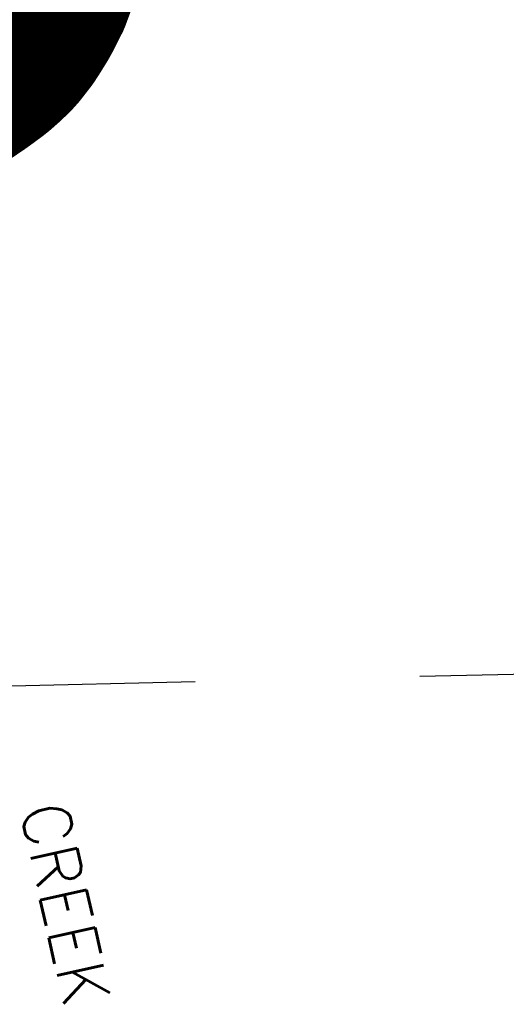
# Model space of a CAD drawing. Header units: feet. Extents: x 18803 to 104580, y -6601 to 116448.
# Tile 37 of 102: x 47401 to 50106, y 71683 to 77156. Entities that reach past the tile are written whole.
import ezdxf

# ---------------------------------------------------------------- set-up
doc = ezdxf.new("R2010")
doc.units = ezdxf.units.FT
doc.header["$LTSCALE"] = 100
doc.header["$MEASUREMENT"] = 0
doc.linetypes.add('DASHED', pattern=[0.75, 0.5, -0.25])
for name, color, linetype in [('ELPC BOLD TITLE SHEET', 3, 'Continuous'), ('ELPC-XIST', 6, 'Continuous'), ('ELRGOV-SECTION', 253, 'DASHED'), ('ETTS-STREAM AND ROAD NAMES', 2, 'Continuous')]:
    doc.layers.add(name, color=color, linetype=linetype)
doc.styles.add('L2640', font='simplex.shx', dxfattribs={"height": 264})

msp = doc.modelspace()

# ---------------------------------------------------------------- linework, layer by layer
at = {"layer": 'ELPC BOLD TITLE SHEET', "const_width": 1000}
msp.add_lwpolyline([(47652.7, 77660.8), (47631.1, 77619), (47610.9, 77569.3), (47610.3, 77567.8), (47594, 77520.7), (47580.3, 77475.4), (47580.2, 77475.1), (47563.5, 77416.6), (47563.1, 77415.5), (47553.2, 77385.6), (47522.7, 77303.5), (47522, 77301.8), (47521.9, 77301.6), (47477.1, 77213.1), (47462, 77185.8), (47461.2, 77184.4), (47448.1, 77163.2), (47448.1, 77163.2), (47448.1, 77163.2), (47420.7, 77119.2), (47401.7, 77090), (47400.6, 77088.4), (47396.9, 77083.3), (47347.1, 77019.5), (47331.6, 77002.3), (47329.7, 77000.3), (47289, 76960.6), (47245.1, 76921.8), (47243.3, 76920.3), (47225.8, 76906.5), (47158.7, 76857.2), (47143.4, 76846.5), (47143, 76846.2), (47086, 76807.4), (47033.4, 76772.1), (47007.6, 76754.6), (47007.6, 76754.6), (47007.6, 76754.6), (46927.1, 76700.2), (46927, 76700.2), (46927, 76700.2), (46922.3, 76697), (46922.2, 76697), (46845.1, 76645.6)], dxfattribs=at)
at = {"layer": 'ELPC-XIST'}
msp.add_lwpolyline([(47400.6, 77088.4), (47401.7, 77090), (47420.7, 77119.2), (47448.1, 77163.2)], dxfattribs=at)
at = {"layer": 'ELRGOV-SECTION', "ltscale": 50}
msp.add_lwpolyline([(19693.9, 72844.7), (24771.4, 72954.8), (30048.6, 73067.6), (35322.2, 73183.6), (40599.4, 73299.6), (45876.5, 73419), (51153.3, 73541.6)], dxfattribs=at)

# ---------------------------------------------------------------- texts
at = {"layer": 'ETTS-STREAM AND ROAD NAMES', "style": 'L2640'}
msp.add_text('CREEK', height=264, rotation=282.6434, dxfattribs=at).set_placement((47401.7, 72769.7))

doc.saveas('drawing.dxf')
